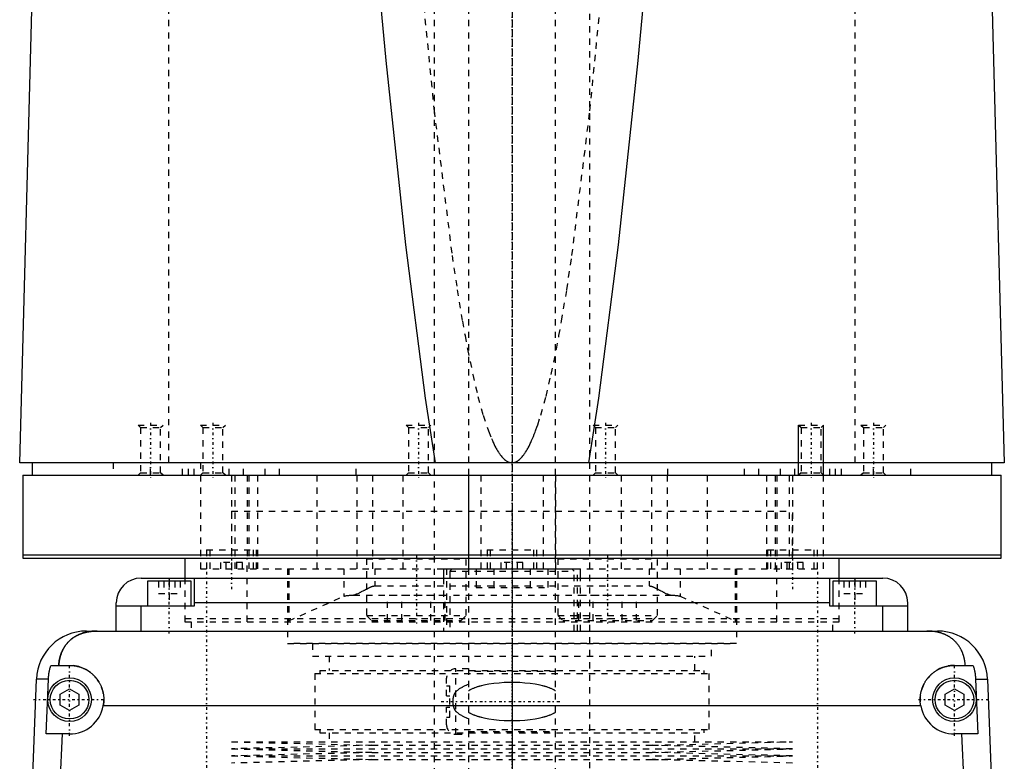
# Model space of a CAD drawing. Extents: x -120 to 120, y -1 to 896.
# Tile 4 of 8: x -79 to 79, y 440 to 559. Entities that reach past the tile are written whole.
import ezdxf

# ---------------------------------------------------------------- set-up
doc = ezdxf.new("R2010")
doc.units = 0
doc.linetypes.add('CENTER', pattern=[1.5, 0.45, -0.5, 0.05, -0.5])
doc.linetypes.add('DASHED', pattern=[2, 1, -1])
for name, color, linetype in [('AM_0', 7, 'CONTINUOUS'), ('AM_10', 7, 'CONTINUOUS'), ('AM_3', 7, 'DASHED'), ('AM_7', 7, 'CENTER')]:
    doc.layers.add(name, color=color, linetype=linetype)

msp = doc.modelspace()

# ---------------------------------------------------------------- linework, layer by layer
at = {"layer": 'AM_0', "color": 7, "linetype": 'CONTINUOUS'}
for p, q in [((-79, 487.5), (-76.83, 568.63)), ((76.83, 568.63), (79, 487.5)), ((79, 487.5), (-79, 487.5)), ((-77, 487.5), (-77, 485.5)), ((77, 485.5), (77, 487.5)), ((-78.5, 485.5), (78.5, 485.5)), ((-78.5, 485.5), (-78.5, 472.2)), ((78.5, 472.2), (78.5, 485.5)), ((-78.5, 472.7), (78.5, 472.7)), ((-78.5, 472.2), (78.5, 472.2)), ((-52.5, 472.2), (-52.5, 469)), ((52.5, 469), (52.5, 472.2)), ((-11, 470.5), (-11, 469)), ((-11, 470.5), (11, 470.5)), ((11, 469), (11, 470.5)), ((-59.5, 469), (59.5, 469)), ((-58.5, 468.5), (-58.5, 464.5)), ((-51.5, 468.5), (-58.5, 468.5)), ((-55, 469), (-55, 468.5)), ((-51.5, 464.5), (-51.5, 468.5)), ((-51, 469), (-51, 464.5)), ((51, 464.5), (51, 469)), ((51.5, 468.5), (51.5, 464.5)), ((58.5, 468.5), (51.5, 468.5)), ((55, 469), (55, 468.5)), ((58.5, 464.5), (58.5, 468.5)), ((-63.5, 460.5), (-63.5, 465)), ((51, 465), (-51, 465)), ((63.5, 460.5), (63.5, 465)), ((-51, 464.5), (-63.5, 464.5)), ((-59.5, 460.5), (-59.5, 464.5)), ((63.5, 464.5), (51, 464.5)), ((59.5, 460.5), (59.5, 464.5)), ((-68.3, 460.5), (68.3, 460.5)), ((-73.97, 455), (-71, 455)), ((71, 455), (73.97, 455)), ((-77.28, 426.46), (-76.29, 452.8)), ((-74.4, 452.8), (-76.29, 452.8)), ((-74.75, 444), (-74.4, 452.8)), ((74.4, 452.8), (76.29, 452.8)), ((74.4, 452.8), (74.75, 444)), ((76.29, 452.8), (77.28, 426.46)), ((-72.5, 450.37), (-71, 451.23)), ((-72.5, 448.63), (-72.5, 450.37)), ((-71, 451.23), (-69.5, 450.37)), ((-69.5, 450.37), (-69.5, 448.63)), ((69.5, 450.37), (71, 451.23)), ((69.5, 448.63), (69.5, 450.37)), ((71, 451.23), (72.5, 450.37)), ((72.5, 450.37), (72.5, 448.63)), ((-71, 447.77), (-72.5, 448.63)), ((-69.5, 448.63), (-71, 447.77)), ((65.59, 448.5), (-65.59, 448.5)), ((71, 447.77), (69.5, 448.63)), ((72.5, 448.63), (71, 447.77)), ((-71, 444), (-74.75, 444)), ((-72.2, 444), (-72.97, 426.46)), ((74.75, 444), (71, 444)), ((72.97, 426.46), (72.2, 444))]:
    msp.add_line(p, q, dxfattribs=at)
for points in [[(-12.26, 487.5, 0), (-13.86, 497.87, 0), (-17.03, 522.41, 0), (-20.18, 551.98, 0), (-21.74, 568.63, 0)], [(21.74, 568.63, 0), (20.18, 551.98, 0), (17.03, 522.41, 0), (13.86, 497.87, 0), (12.26, 487.5, 0)], [(-66.56, 460.5, 0), (-66.61, 460.5, 0), (-66.7, 460.5, 0), (-66.8, 460.5, 0), (-66.84, 460.5, 0), (-66.89, 460.49, 0), (-66.98, 460.49, 0), (-67.08, 460.49, 0), (-67.17, 460.48, 0), (-67.26, 460.47, 0), (-67.35, 460.47, 0), (-67.4, 460.46, 0), (-67.45, 460.46, 0), (-67.54, 460.45, 0), (-67.63, 460.44, 0), (-67.72, 460.42, 0), (-67.82, 460.41, 0), (-67.91, 460.4, 0), (-67.95, 460.39, 0), (-68, 460.38, 0), (-68.09, 460.37, 0), (-68.18, 460.35, 0), (-68.23, 460.34, 0), (-68.27, 460.33, 0), (-68.36, 460.31, 0), (-68.45, 460.29, 0), (-68.49, 460.28, 0), (-68.53, 460.27, 0), (-68.62, 460.24, 0), (-68.71, 460.22, 0), (-68.79, 460.2, 0), (-68.88, 460.17, 0), (-68.96, 460.14, 0), (-69, 460.13, 0), (-69.04, 460.11, 0), (-69.13, 460.08, 0), (-69.21, 460.05, 0), (-69.29, 460.02, 0), (-69.37, 459.99, 0), (-69.45, 459.96, 0), (-69.49, 459.94, 0), (-69.53, 459.92, 0), (-69.6, 459.89, 0), (-69.68, 459.85, 0), (-69.76, 459.81, 0), (-69.83, 459.77, 0), (-69.91, 459.74, 0), (-69.94, 459.72, 0), (-69.98, 459.69, 0), (-70.05, 459.65, 0), (-70.12, 459.61, 0), (-70.19, 459.57, 0), (-70.26, 459.52, 0), (-70.33, 459.48, 0), (-70.37, 459.46, 0), (-70.4, 459.43, 0), (-70.47, 459.39, 0), (-70.53, 459.34, 0), (-70.6, 459.29, 0), (-70.66, 459.24, 0), (-70.72, 459.19, 0), (-70.75, 459.17, 0), (-70.78, 459.14, 0), (-70.84, 459.09, 0), (-70.9, 459.04, 0), (-70.93, 459.01, 0), (-70.96, 458.98, 0), (-71.02, 458.93, 0), (-71.08, 458.87, 0), (-71.1, 458.85, 0), (-71.13, 458.82, 0), (-71.19, 458.76, 0), (-71.24, 458.71, 0), (-71.29, 458.65, 0), (-71.34, 458.59, 0), (-71.4, 458.53, 0), (-71.42, 458.5, 0), (-71.45, 458.47, 0), (-71.5, 458.41, 0), (-71.54, 458.35, 0), (-71.59, 458.28, 0), (-71.64, 458.22, 0), (-71.68, 458.16, 0), (-71.71, 458.12, 0), (-71.73, 458.09, 0), (-71.77, 458.02, 0), (-71.82, 457.96, 0), (-71.86, 457.89, 0), (-71.9, 457.82, 0), (-71.94, 457.75, 0), (-71.96, 457.72, 0), (-71.98, 457.68, 0), (-72.02, 457.61, 0), (-72.06, 457.54, 0), (-72.1, 457.46, 0), (-72.13, 457.39, 0), (-72.17, 457.32, 0), (-72.18, 457.28, 0), (-72.2, 457.24, 0), (-72.24, 457.16, 0), (-72.27, 457.09, 0), (-72.3, 457.01, 0), (-72.33, 456.93, 0), (-72.36, 456.85, 0), (-72.37, 456.81, 0), (-72.39, 456.77, 0), (-72.42, 456.69, 0), (-72.44, 456.61, 0), (-72.46, 456.57, 0), (-72.47, 456.52, 0), (-72.49, 456.44, 0), (-72.52, 456.36, 0), (-72.53, 456.32, 0), (-72.54, 456.27, 0), (-72.56, 456.19, 0), (-72.58, 456.1, 0), (-72.6, 456.02, 0), (-72.62, 455.93, 0), (-72.63, 455.84, 0), (-72.64, 455.8, 0), (-72.65, 455.76, 0), (-72.66, 455.67, 0), (-72.68, 455.58, 0), (-72.72, 455.27, 0), (-72.74, 455, 0)], [(72.74, 455, 0), (72.74, 455.05, 0), (72.73, 455.14, 0), (72.72, 455.23, 0), (72.72, 455.27, 0), (72.71, 455.32, 0), (72.7, 455.41, 0), (72.69, 455.5, 0), (72.68, 455.59, 0), (72.66, 455.68, 0), (72.65, 455.76, 0), (72.64, 455.81, 0), (72.63, 455.85, 0), (72.61, 455.94, 0), (72.6, 456.03, 0), (72.58, 456.11, 0), (72.56, 456.2, 0), (72.54, 456.28, 0), (72.52, 456.33, 0), (72.51, 456.37, 0), (72.49, 456.45, 0), (72.46, 456.53, 0), (72.45, 456.58, 0), (72.44, 456.62, 0), (72.41, 456.7, 0), (72.39, 456.78, 0), (72.37, 456.82, 0), (72.36, 456.86, 0), (72.33, 456.94, 0), (72.3, 457.01, 0), (72.27, 457.09, 0), (72.23, 457.17, 0), (72.2, 457.24, 0), (72.18, 457.28, 0), (72.17, 457.32, 0), (72.13, 457.39, 0), (72.1, 457.46, 0), (72.06, 457.54, 0), (72.02, 457.61, 0), (71.98, 457.68, 0), (71.96, 457.71, 0), (71.94, 457.75, 0), (71.9, 457.82, 0), (71.86, 457.89, 0), (71.82, 457.95, 0), (71.78, 458.02, 0), (71.73, 458.08, 0), (71.71, 458.12, 0), (71.69, 458.15, 0), (71.64, 458.21, 0), (71.6, 458.28, 0), (71.55, 458.34, 0), (71.5, 458.4, 0), (71.45, 458.46, 0), (71.43, 458.49, 0), (71.4, 458.52, 0), (71.35, 458.58, 0), (71.3, 458.64, 0), (71.25, 458.7, 0), (71.19, 458.75, 0), (71.14, 458.81, 0), (71.11, 458.84, 0), (71.08, 458.87, 0), (71.03, 458.92, 0), (70.97, 458.98, 0), (70.94, 459, 0), (70.91, 459.03, 0), (70.85, 459.08, 0), (70.79, 459.13, 0), (70.76, 459.16, 0), (70.73, 459.18, 0), (70.67, 459.23, 0), (70.6, 459.28, 0), (70.54, 459.33, 0), (70.47, 459.38, 0), (70.41, 459.43, 0), (70.37, 459.45, 0), (70.34, 459.47, 0), (70.27, 459.52, 0), (70.2, 459.56, 0), (70.13, 459.61, 0), (70.06, 459.65, 0), (69.99, 459.69, 0), (69.95, 459.71, 0), (69.91, 459.73, 0), (69.84, 459.77, 0), (69.76, 459.81, 0), (69.69, 459.85, 0), (69.61, 459.88, 0), (69.53, 459.92, 0), (69.5, 459.94, 0), (69.46, 459.95, 0), (69.38, 459.99, 0), (69.3, 460.02, 0), (69.22, 460.05, 0), (69.13, 460.08, 0), (69.05, 460.11, 0), (69.01, 460.13, 0), (68.97, 460.14, 0), (68.89, 460.17, 0), (68.8, 460.19, 0), (68.72, 460.22, 0), (68.63, 460.24, 0), (68.54, 460.27, 0), (68.5, 460.28, 0), (68.46, 460.29, 0), (68.37, 460.31, 0), (68.28, 460.33, 0), (68.23, 460.34, 0), (68.19, 460.35, 0), (68.1, 460.36, 0), (68.01, 460.38, 0), (67.96, 460.39, 0), (67.91, 460.4, 0), (67.82, 460.41, 0), (67.73, 460.42, 0), (67.64, 460.44, 0), (67.55, 460.45, 0), (67.45, 460.46, 0), (67.41, 460.46, 0), (67.36, 460.47, 0), (67.27, 460.47, 0), (67.17, 460.48, 0), (67.08, 460.49, 0), (66.99, 460.49, 0), (66.89, 460.49, 0), (66.85, 460.5, 0), (66.8, 460.5, 0), (66.7, 460.5, 0), (66.61, 460.5, 0), (66.56, 460.5, 0)], [(-74.4, 452.8, 0), (-74.39, 452.86, 0), (-74.39, 452.98, 0), (-74.38, 453.1, 0), (-74.37, 453.16, 0), (-74.37, 453.23, 0), (-74.35, 453.35, 0), (-74.34, 453.47, 0), (-74.32, 453.6, 0), (-74.3, 453.72, 0), (-74.28, 453.85, 0), (-74.27, 453.91, 0), (-74.26, 453.97, 0), (-74.23, 454.1, 0), (-74.2, 454.22, 0), (-74.17, 454.34, 0), (-74.14, 454.47, 0), (-74.1, 454.59, 0), (-74.09, 454.65, 0), (-74.07, 454.71, 0), (-74.03, 454.83, 0), (-73.99, 454.94, 0), (-73.97, 455, 0)], [(-71, 455, 0), (-70.96, 455, 0), (-70.87, 455, 0), (-70.78, 455, 0), (-70.73, 454.99, 0), (-70.69, 454.99, 0), (-70.6, 454.99, 0), (-70.51, 454.98, 0), (-70.42, 454.97, 0), (-70.33, 454.96, 0), (-70.24, 454.95, 0), (-70.19, 454.94, 0), (-70.15, 454.93, 0), (-70.06, 454.92, 0), (-69.97, 454.9, 0), (-69.88, 454.88, 0), (-69.79, 454.86, 0), (-69.7, 454.84, 0), (-69.65, 454.83, 0), (-69.61, 454.82, 0), (-69.52, 454.8, 0), (-69.43, 454.77, 0), (-69.38, 454.76, 0), (-69.34, 454.74, 0), (-69.25, 454.72, 0), (-69.17, 454.69, 0), (-69.12, 454.67, 0), (-69.08, 454.65, 0), (-68.99, 454.62, 0), (-68.91, 454.59, 0), (-68.82, 454.55, 0), (-68.74, 454.51, 0), (-68.66, 454.48, 0), (-68.61, 454.46, 0), (-68.57, 454.44, 0), (-68.49, 454.39, 0), (-68.41, 454.35, 0), (-68.33, 454.31, 0), (-68.25, 454.26, 0), (-68.17, 454.22, 0), (-68.14, 454.2, 0), (-68.1, 454.17, 0), (-68.02, 454.12, 0), (-67.95, 454.07, 0), (-67.87, 454.02, 0), (-67.8, 453.97, 0), (-67.73, 453.92, 0), (-67.69, 453.89, 0), (-67.66, 453.87, 0), (-67.59, 453.81, 0), (-67.52, 453.76, 0), (-67.45, 453.7, 0), (-67.39, 453.65, 0), (-67.32, 453.59, 0), (-67.29, 453.56, 0), (-67.26, 453.53, 0), (-67.2, 453.47, 0), (-67.14, 453.41, 0), (-67.08, 453.35, 0), (-67.02, 453.29, 0), (-66.96, 453.23, 0), (-66.93, 453.2, 0), (-66.9, 453.17, 0), (-66.84, 453.1, 0), (-66.79, 453.04, 0), (-66.76, 453, 0), (-66.73, 452.97, 0), (-66.68, 452.9, 0), (-66.62, 452.83, 0), (-66.6, 452.8, 0), (-66.57, 452.76, 0), (-66.52, 452.69, 0), (-66.47, 452.62, 0), (-66.42, 452.55, 0), (-66.37, 452.47, 0), (-66.32, 452.4, 0), (-66.3, 452.36, 0), (-66.28, 452.32, 0), (-66.23, 452.24, 0), (-66.19, 452.17, 0), (-66.15, 452.09, 0), (-66.11, 452.01, 0), (-66.06, 451.93, 0), (-66.05, 451.89, 0), (-66.03, 451.85, 0), (-65.99, 451.77, 0), (-65.95, 451.68, 0), (-65.92, 451.6, 0), (-65.88, 451.52, 0), (-65.85, 451.43, 0), (-65.84, 451.39, 0), (-65.82, 451.35, 0), (-65.79, 451.26, 0), (-65.76, 451.18, 0), (-65.74, 451.09, 0), (-65.71, 451.01, 0), (-65.69, 450.92, 0), (-65.68, 450.88, 0), (-65.66, 450.83, 0), (-65.64, 450.75, 0), (-65.62, 450.66, 0), (-65.61, 450.57, 0), (-65.59, 450.48, 0), (-65.57, 450.4, 0), (-65.57, 450.35, 0), (-65.56, 450.31, 0), (-65.55, 450.22, 0), (-65.54, 450.13, 0), (-65.53, 450.09, 0), (-65.53, 450.04, 0), (-65.52, 449.96, 0), (-65.51, 449.87, 0), (-65.51, 449.82, 0), (-65.51, 449.78, 0), (-65.5, 449.69, 0), (-65.5, 449.61, 0), (-65.5, 449.52, 0), (-65.5, 449.43, 0), (-65.5, 449.35, 0), (-65.5, 449.3, 0), (-65.51, 449.26, 0), (-65.51, 449.17, 0), (-65.52, 449.08, 0), (-65.52, 448.99, 0), (-65.53, 448.9, 0), (-65.54, 448.81, 0), (-65.55, 448.77, 0), (-65.55, 448.72, 0), (-65.57, 448.63, 0), (-65.58, 448.54, 0), (-65.59, 448.5, 0)], [(65.59, 448.5, 0), (65.58, 448.54, 0), (65.57, 448.63, 0), (65.55, 448.72, 0), (65.55, 448.77, 0), (65.54, 448.81, 0), (65.53, 448.9, 0), (65.52, 448.99, 0), (65.52, 449.08, 0), (65.51, 449.17, 0), (65.51, 449.26, 0), (65.5, 449.3, 0), (65.5, 449.35, 0), (65.5, 449.43, 0), (65.5, 449.52, 0), (65.5, 449.61, 0), (65.5, 449.69, 0), (65.51, 449.78, 0), (65.51, 449.82, 0), (65.51, 449.87, 0), (65.52, 449.96, 0), (65.53, 450.04, 0), (65.53, 450.09, 0), (65.54, 450.13, 0), (65.55, 450.22, 0), (65.56, 450.31, 0), (65.57, 450.35, 0), (65.57, 450.4, 0), (65.59, 450.48, 0), (65.61, 450.57, 0), (65.62, 450.66, 0), (65.64, 450.75, 0), (65.66, 450.83, 0), (65.68, 450.88, 0), (65.69, 450.92, 0), (65.71, 451.01, 0), (65.74, 451.09, 0), (65.76, 451.18, 0), (65.79, 451.26, 0), (65.82, 451.35, 0), (65.84, 451.39, 0), (65.85, 451.43, 0), (65.88, 451.52, 0), (65.92, 451.6, 0), (65.95, 451.68, 0), (65.99, 451.77, 0), (66.03, 451.85, 0), (66.05, 451.89, 0), (66.06, 451.93, 0), (66.11, 452.01, 0), (66.15, 452.09, 0), (66.19, 452.17, 0), (66.23, 452.24, 0), (66.28, 452.32, 0), (66.3, 452.36, 0), (66.32, 452.4, 0), (66.37, 452.47, 0), (66.42, 452.55, 0), (66.47, 452.62, 0), (66.52, 452.69, 0), (66.57, 452.76, 0), (66.6, 452.8, 0), (66.62, 452.83, 0), (66.68, 452.9, 0), (66.73, 452.97, 0), (66.76, 453, 0), (66.79, 453.04, 0), (66.84, 453.1, 0), (66.9, 453.17, 0), (66.93, 453.2, 0), (66.96, 453.23, 0), (67.02, 453.29, 0), (67.08, 453.35, 0), (67.14, 453.41, 0), (67.2, 453.47, 0), (67.26, 453.53, 0), (67.29, 453.56, 0), (67.32, 453.59, 0), (67.39, 453.65, 0), (67.45, 453.7, 0), (67.52, 453.76, 0), (67.59, 453.81, 0), (67.66, 453.87, 0), (67.69, 453.89, 0), (67.73, 453.92, 0), (67.8, 453.97, 0), (67.87, 454.02, 0), (67.95, 454.07, 0), (68.02, 454.12, 0), (68.1, 454.17, 0), (68.14, 454.2, 0), (68.17, 454.22, 0), (68.25, 454.26, 0), (68.33, 454.31, 0), (68.41, 454.35, 0), (68.49, 454.39, 0), (68.57, 454.44, 0), (68.61, 454.46, 0), (68.66, 454.48, 0), (68.74, 454.51, 0), (68.82, 454.55, 0), (68.91, 454.59, 0), (68.99, 454.62, 0), (69.08, 454.65, 0), (69.12, 454.67, 0), (69.17, 454.69, 0), (69.25, 454.72, 0), (69.34, 454.74, 0), (69.38, 454.76, 0), (69.43, 454.77, 0), (69.52, 454.8, 0), (69.61, 454.82, 0), (69.65, 454.83, 0), (69.7, 454.84, 0), (69.79, 454.86, 0), (69.88, 454.88, 0), (69.97, 454.9, 0), (70.06, 454.92, 0), (70.15, 454.93, 0), (70.19, 454.94, 0), (70.24, 454.95, 0), (70.33, 454.96, 0), (70.42, 454.97, 0), (70.51, 454.98, 0), (70.6, 454.99, 0), (70.69, 454.99, 0), (70.73, 454.99, 0), (70.78, 455, 0), (70.87, 455, 0), (70.96, 455, 0), (71, 455, 0)], [(73.97, 455, 0), (73.99, 454.94, 0), (74.03, 454.83, 0), (74.07, 454.71, 0), (74.09, 454.65, 0), (74.1, 454.59, 0), (74.14, 454.47, 0), (74.17, 454.34, 0), (74.2, 454.22, 0), (74.23, 454.1, 0), (74.26, 453.97, 0), (74.27, 453.91, 0), (74.28, 453.85, 0), (74.3, 453.72, 0), (74.32, 453.6, 0), (74.34, 453.47, 0), (74.35, 453.35, 0), (74.37, 453.23, 0), (74.37, 453.16, 0), (74.38, 453.1, 0), (74.39, 452.98, 0), (74.39, 452.86, 0), (74.4, 452.8, 0)]]:
    msp.add_polyline3d(points, dxfattribs=at)
for centre, radius in [((-71, 449.5), 3.5), ((-71, 449.5), 3.1), ((71, 449.5), 3.5), ((71, 449.5), 3.1)]:
    msp.add_circle(centre, radius, dxfattribs=at)
for centre, radius, start, end in [((-59.5, 465), 4, 90, 180), ((59.5, 465), 4, 0, 90), ((-68.3, 452.5), 8, 90, 177.861), ((68.3, 452.5), 8, 2.139, 90), ((-71, 449.5), 5.5, 270, 349.5243), ((71, 449.5), 5.5, 190.4757, 270)]:
    msp.add_arc(centre, radius, start, end, dxfattribs=at)
at = {"layer": 'AM_10', "color": 7, "linetype": 'CONTINUOUS'}
for p, q in [((46, 485.5), (46, 493.5)), ((50, 485.5), (50, 493.5))]:
    msp.add_line(p, q, dxfattribs=at)
at = {"layer": 'AM_3', "color": 6, "linetype": 'DASHED'}
for p, q in [((-7, 870.5), (-7, 355.5)), ((7, 355.5), (7, 870.5)), ((-12.5, 858.5), (-12.5, 396.5)), ((12.5, 396.5), (12.5, 858.5)), ((-55.06, 487.5), (-55.06, 569.6)), ((55.06, 487.5), (55.06, 569.6)), ((-60, 493.5), (-59.62, 493.12)), ((-60, 493.5), (-56, 493.5)), ((-59.62, 493.12), (-59.62, 485.88)), ((-59.62, 493.12), (-56.38, 493.12)), ((-56.38, 493.12), (-56, 493.5)), ((-56.38, 485.88), (-56.38, 493.12)), ((-50, 493.5), (-49.62, 493.12)), ((-50, 493.5), (-46, 493.5)), ((-49.62, 493.12), (-49.62, 485.88)), ((-49.62, 493.12), (-46.38, 493.12)), ((-46.38, 493.12), (-46, 493.5)), ((-46.38, 485.88), (-46.38, 493.12)), ((-17, 493.5), (-16.62, 493.12)), ((-17, 493.5), (-13, 493.5)), ((-16.62, 493.12), (-16.62, 485.88)), ((-16.62, 493.12), (-13.38, 493.12)), ((-13.38, 493.12), (-13, 493.5)), ((-13.38, 485.88), (-13.38, 493.12)), ((13, 493.5), (13.38, 493.12)), ((13, 493.5), (17, 493.5)), ((13.38, 493.12), (13.38, 485.88)), ((13.38, 493.12), (16.62, 493.12)), ((16.62, 493.12), (17, 493.5)), ((16.62, 485.88), (16.62, 493.12)), ((46, 493.5), (46.38, 493.12)), ((46, 493.5), (50, 493.5)), ((46.38, 493.12), (46.38, 485.88)), ((46.38, 493.12), (49.62, 493.12)), ((49.62, 493.12), (50, 493.5)), ((49.62, 485.88), (49.62, 493.12)), ((56, 493.5), (56.38, 493.12)), ((56, 493.5), (60, 493.5)), ((56.38, 493.12), (56.38, 485.88)), ((56.38, 493.12), (59.62, 493.12)), ((59.62, 493.12), (60, 493.5)), ((59.62, 485.88), (59.62, 493.12)), ((-64, 487.5), (-64, 485.5)), ((-58, 485.5), (-58, 487.5)), ((-52.9, 485.5), (-52.9, 487.5)), ((-51.9, 485.5), (-51.9, 487.5)), ((-51, 485.5), (-51, 487.5)), ((-50, 487.5), (-50, 470.5)), ((-45.38, 485.5), (-45.38, 487.5)), ((-43.08, 485.5), (-43.08, 487.5)), ((-39.62, 485.5), (-39.62, 487.5)), ((-37.31, 485.5), (-37.31, 487.5)), ((-25, 485.5), (-25, 487.5)), ((25, 485.5), (25, 487.5)), ((37.31, 485.5), (37.31, 487.5)), ((39.62, 485.5), (39.62, 487.5)), ((43.08, 485.5), (43.08, 487.5)), ((45.38, 485.5), (45.38, 487.5)), ((50, 470.5), (50, 487.5)), ((51, 485.5), (51, 487.5)), ((51.9, 485.5), (51.9, 487.5)), ((52.9, 485.5), (52.9, 487.5)), ((58, 485.5), (58, 487.5)), ((64, 485.5), (64, 487.5)), ((-59.62, 485.88), (-60, 485.5)), ((-59.62, 485.88), (-56.38, 485.88)), ((-56, 485.5), (-56.38, 485.88)), ((-49.62, 485.88), (-50, 485.5)), ((-49.62, 485.88), (-46.38, 485.88)), ((-46, 485.5), (-46.38, 485.88)), ((-45, 485.5), (-45, 470.5)), ((-44.5, 485.5), (-44.5, 470.5)), ((-42.5, 485.5), (-42.5, 472.2)), ((-42.23, 485.5), (-42.23, 470.5)), ((-40.83, 485.5), (-40.83, 470.5)), ((-31.31, 485.5), (-31.31, 470.5)), ((-24.92, 485.5), (-24.92, 470.5)), ((-22.36, 485.5), (-22.36, 470.5)), ((-17.5, 485.5), (-17.5, 470.5)), ((-16.62, 485.88), (-17, 485.5)), ((-16.62, 485.88), (-13.38, 485.88)), ((-13, 485.5), (-13.38, 485.88)), ((-7, 485.5), (-7, 470.5)), ((-5, 485.5), (-5, 470.5)), ((5, 485.5), (5, 470.5)), ((7, 485.5), (7, 470.5)), ((13.38, 485.88), (13, 485.5)), ((13.38, 485.88), (16.62, 485.88)), ((17, 485.5), (16.62, 485.88)), ((17.5, 485.5), (17.5, 470.5)), ((22.36, 485.5), (22.36, 470.5)), ((24.92, 485.5), (24.92, 470.5)), ((31.31, 485.5), (31.31, 470.5)), ((40.83, 485.5), (40.83, 470.5)), ((42.23, 485.5), (42.23, 470.5)), ((42.5, 485.5), (42.5, 472.2)), ((44.5, 485.5), (44.5, 470.5)), ((45, 485.5), (45, 470.5)), ((46.38, 485.88), (46, 485.5)), ((46.38, 485.88), (49.62, 485.88)), ((50, 485.5), (49.62, 485.88)), ((56.38, 485.88), (56, 485.5)), ((56.38, 485.88), (59.62, 485.88)), ((60, 485.5), (59.62, 485.88)), ((-45, 479.7), (45, 479.7)), ((-45, 479.7), (-45, 472.2)), ((-45, 479.7), (0, 479.7)), ((45, 472.2), (45, 479.7)), ((-49, 473.5), (-49, 470.5)), ((-49, 473.5), (-41, 473.5)), ((-48.5, 473.5), (-48.5, 470.5)), ((-41.5, 470.5), (-41.5, 473.5)), ((-41, 470.5), (-41, 473.5)), ((-4, 473.5), (-4, 470.5)), ((-4, 473.5), (4, 473.5)), ((-3.5, 473.5), (-3.5, 470.5)), ((3.5, 470.5), (3.5, 473.5)), ((4, 470.5), (4, 473.5)), ((41, 473.5), (41, 470.5)), ((41, 473.5), (49, 473.5)), ((41.5, 473.5), (41.5, 470.5)), ((48.5, 470.5), (48.5, 473.5)), ((49, 470.5), (49, 473.5)), ((-43.27, 471.5), (-46.73, 471.5)), ((-46.73, 470.5), (-46.73, 471.5)), ((-45.87, 470.5), (-45.87, 471.5)), ((-44.13, 470.5), (-44.13, 471.5)), ((-43.27, 470.5), (-43.27, 471.5)), ((-42.5, 462), (-42.5, 472.2)), ((-23.25, 472.2), (-23.35, 472.1)), ((-23.35, 472.1), (-23.35, 463)), ((-23.35, 472.1), (-7.35, 472.1)), ((-7.35, 472.1), (-7.45, 472.2)), ((-7.35, 463), (-7.35, 472.1)), ((1.73, 471.5), (-1.73, 471.5)), ((-1.73, 470.5), (-1.73, 471.5)), ((-0.87, 470.5), (-0.87, 471.5)), ((0.87, 470.5), (0.87, 471.5)), ((1.73, 470.5), (1.73, 471.5)), ((7.45, 472.2), (7.35, 472.1)), ((7.35, 472.1), (7.35, 463)), ((7.35, 472.1), (23.35, 472.1)), ((23.35, 472.1), (23.25, 472.2)), ((23.35, 463), (23.35, 472.1)), ((42.5, 462), (42.5, 472.2)), ((46.73, 471.5), (43.27, 471.5)), ((43.27, 470.5), (43.27, 471.5)), ((44.13, 470.5), (44.13, 471.5)), ((45.87, 470.5), (45.87, 471.5)), ((46.73, 470.5), (46.73, 471.5)), ((-50, 470.5), (50, 470.5)), ((-36, 470.5), (-36, 458.5)), ((-35.82, 470.5), (-35.82, 462.14)), ((-26.96, 470.5), (-26.96, 466.1)), ((-22, 470.5), (-22, 467.74)), ((-10.5, 470.5), (-10.5, 460.5)), ((-9.6, 470.5), (-10, 470.1)), ((-10, 470.1), (-10, 460.5)), ((-10, 470.1), (10, 470.1)), ((-5.77, 470.5), (-5.77, 467.5)), ((-2.89, 470.5), (-2.89, 467.5)), ((2.89, 470.5), (2.89, 467.5)), ((5.77, 470.5), (5.77, 467.5)), ((10, 470.1), (9.6, 470.5)), ((10, 460.5), (10, 470.1)), ((10.5, 460.5), (10.5, 470.5)), ((22, 470.5), (22, 467.74)), ((26.96, 470.5), (26.96, 466.1)), ((35.82, 470.5), (35.82, 462.14)), ((36, 470.5), (36, 458.5)), ((-56.73, 468.5), (-56.73, 466.5)), ((-55.87, 468.5), (-55.87, 466.5)), ((-55, 468.5), (-55, 464.5)), ((-54.13, 468.5), (-54.13, 466.5)), ((-53.27, 468.5), (-53.27, 466.5)), ((-52.5, 469), (-52.5, 462)), ((-22, 467.74), (22, 467.74)), ((-11, 469), (-11, 460.5)), ((11, 460.5), (11, 469)), ((52.5, 462), (52.5, 469)), ((53.27, 468.5), (53.27, 466.5)), ((54.13, 468.5), (54.13, 466.5)), ((55, 468.5), (55, 464.5)), ((55.87, 468.5), (55.87, 466.5)), ((56.73, 468.5), (56.73, 466.5)), ((-56.73, 466.5), (-53.27, 466.5)), ((-25.41, 466.27), (25.41, 466.27)), ((-19.97, 462.2), (-19.97, 466.2)), ((-10.73, 466.2), (-19.97, 466.2)), ((-17.66, 462.2), (-17.66, 466.2)), ((-13.04, 462.2), (-13.04, 466.2)), ((-10.73, 462.2), (-10.73, 466.2)), ((-5.77, 467.5), (5.77, 467.5)), ((10.73, 462.2), (10.73, 466.2)), ((19.97, 466.2), (10.73, 466.2)), ((13.04, 462.2), (13.04, 466.2)), ((17.66, 462.2), (17.66, 466.2)), ((19.97, 462.2), (19.97, 466.2)), ((53.27, 466.5), (56.73, 466.5)), ((-35.82, 462.14), (-26.96, 466.1)), ((26.96, 466.1), (35.82, 462.14)), ((-23.35, 463), (-22.55, 462.2)), ((-23.35, 463), (-7.35, 463)), ((-8.15, 462.2), (-7.35, 463)), ((7.35, 463), (8.15, 462.2)), ((7.35, 463), (23.35, 463)), ((22.55, 462.2), (23.35, 463)), ((-52.5, 462.5), (52.5, 462.5)), ((-52.5, 462), (52.5, 462)), ((-51.5, 462), (-51.5, 460.5)), ((-22.55, 462.2), (-8.15, 462.2)), ((8.15, 462.2), (22.55, 462.2)), ((51.5, 460.5), (51.5, 462)), ((-36, 458.52), (36, 458.52)), ((36, 458.5), (-36, 458.5)), ((-32, 458.5), (-32, 456.5)), ((32, 456.5), (32, 458.5)), ((-32, 456.5), (32, 456.5)), ((-29.35, 456.5), (-29.35, 454.2)), ((29.35, 454.2), (29.35, 456.5)), ((-31.65, 453.7), (-31.65, 444.7)), ((-31.65, 453.7), (31.65, 453.7)), ((-30.85, 454.2), (-30.85, 453.7)), ((-30.85, 454.2), (30.85, 454.2)), ((-7, 454.45), (-9, 454.45)), ((-9, 443.95), (-9, 454.45)), ((7, 454), (-7, 454)), ((30.85, 453.7), (30.85, 454.2)), ((31.65, 444.7), (31.65, 453.7)), ((-10.5, 450.1), (-10.5, 452.95)), ((-10.5, 451.7), (-10, 451.7)), ((-10, 446.7), (-10, 451.7)), ((-10.5, 450.1), (-10, 450.1)), ((-10.5, 445.45), (-10.5, 448.3)), ((-10.5, 448.3), (-10, 448.3)), ((-10.5, 446.7), (-10, 446.7)), ((-31.65, 444.7), (31.65, 444.7)), ((-30.85, 444.7), (-30.85, 444.2)), ((-30.85, 444.2), (30.85, 444.2)), ((-29.35, 444.2), (-29.35, 442.75)), ((-7, 444.4), (7, 444.4)), ((29.35, 442.75), (29.35, 444.2)), ((30.85, 444.2), (30.85, 444.7)), ((-45, 442.75), (-22.5, 442.18)), ((-45, 442.75), (45, 442.75)), ((-9, 443.95), (-7, 443.95)), ((22.5, 442.18), (45, 442.75)), ((-22.5, 442.18), (-45, 441.61)), ((-45, 441.61), (-22.5, 441.04)), ((-45, 441.61), (45, 441.61)), ((-22.5, 441.04), (-45, 440.47)), ((-22.5, 442.18), (22.5, 442.18)), ((-22.5, 441.04), (22.5, 441.04)), ((45, 441.61), (22.5, 442.18)), ((22.5, 441.04), (45, 441.61)), ((45, 440.47), (22.5, 441.04)), ((-45, 440.47), (-22.5, 439.9)), ((-45, 440.47), (45, 440.47)), ((-22.5, 439.9), (-45, 439.33)), ((-22.5, 439.9), (22.5, 439.9)), ((22.5, 439.9), (45, 440.47)), ((45, 439.33), (22.5, 439.9))]:
    msp.add_line(p, q, dxfattribs=at)
for points in [[(-14.95, 568.63, 0), (-12.5, 543.94, 0), (-9.62, 520.74, 0), (-8.79, 515.22, 0), (-7.96, 510.2, 0), (-7.54, 507.88, 0), (-7.13, 505.68, 0), (-6.29, 501.66, 0), (-5.46, 498.14, 0), (-4.62, 495.12, 0), (-3.78, 492.6, 0), (-3.29, 491.36, 0), (-3.15, 491.04, 0), (-3.01, 490.73, 0), (-2.94, 490.59, 0), (-2.87, 490.44, 0), (-2.73, 490.16, 0), (-2.59, 489.89, 0), (-2.52, 489.77, 0), (-2.45, 489.64, 0), (-2.31, 489.41, 0), (-2.17, 489.18, 0), (-2.1, 489.07, 0), (-2.03, 488.97, 0), (-1.89, 488.78, 0), (-1.75, 488.59, 0), (-1.61, 488.43, 0), (-1.47, 488.27, 0), (-1.33, 488.13, 0), (-1.26, 488.07, 0), (-1.19, 488.01, 0), (-1.05, 487.89, 0), (-0.91, 487.8, 0), (-0.83, 487.74, 0), (-0.81, 487.73, 0), (-0.78, 487.72, 0), (-0.77, 487.71, 0), (-0.76, 487.71, 0), (-0.74, 487.69, 0), (-0.71, 487.68, 0), (-0.69, 487.67, 0), (-0.67, 487.66, 0), (-0.64, 487.65, 0), (-0.63, 487.64, 0), (-0.62, 487.64, 0), (-0.6, 487.63, 0), (-0.57, 487.62, 0), (-0.55, 487.61, 0), (-0.53, 487.6, 0), (-0.5, 487.59, 0), (-0.49, 487.59, 0), (-0.48, 487.58, 0), (-0.46, 487.57, 0), (-0.43, 487.57, 0), (-0.42, 487.56, 0), (-0.41, 487.56, 0), (-0.39, 487.55, 0), (-0.36, 487.55, 0), (-0.35, 487.54, 0), (-0.34, 487.54, 0), (-0.32, 487.54, 0), (-0.29, 487.53, 0), (-0.27, 487.53, 0), (-0.25, 487.52, 0), (-0.22, 487.52, 0), (-0.21, 487.52, 0), (-0.2, 487.51, 0), (-0.18, 487.51, 0), (-0.15, 487.51, 0), (-0.13, 487.51, 0), (-0.11, 487.5, 0), (-0.08, 487.5, 0), (-0.07, 487.5, 0), (-0.06, 487.5, 0), (-0.04, 487.5, 0), (-0.01, 487.5, 0), (0, 487.5, 0)], [(0, 487.5, 0), (0.01, 487.5, 0), (0.04, 487.5, 0), (0.06, 487.5, 0), (0.07, 487.5, 0), (0.08, 487.5, 0), (0.11, 487.5, 0), (0.13, 487.51, 0), (0.15, 487.51, 0), (0.18, 487.51, 0), (0.2, 487.51, 0), (0.21, 487.52, 0), (0.22, 487.52, 0), (0.25, 487.52, 0), (0.27, 487.53, 0), (0.29, 487.53, 0), (0.32, 487.54, 0), (0.34, 487.54, 0), (0.35, 487.54, 0), (0.36, 487.55, 0), (0.39, 487.55, 0), (0.41, 487.56, 0), (0.42, 487.56, 0), (0.43, 487.57, 0), (0.46, 487.57, 0), (0.48, 487.58, 0), (0.49, 487.59, 0), (0.5, 487.59, 0), (0.53, 487.6, 0), (0.55, 487.61, 0), (0.57, 487.62, 0), (0.6, 487.63, 0), (0.62, 487.64, 0), (0.63, 487.64, 0), (0.64, 487.65, 0), (0.67, 487.66, 0), (0.69, 487.67, 0), (0.71, 487.68, 0), (0.74, 487.69, 0), (0.76, 487.71, 0), (0.77, 487.71, 0), (0.78, 487.72, 0), (0.81, 487.73, 0), (0.83, 487.74, 0), (0.85, 487.76, 0), (0.88, 487.77, 0), (0.9, 487.79, 0), (0.91, 487.8, 0), (0.92, 487.8, 0), (0.95, 487.82, 0), (0.97, 487.83, 0), (1.05, 487.89, 0), (1.19, 488.01, 0), (1.26, 488.07, 0), (1.33, 488.13, 0), (1.47, 488.27, 0), (1.61, 488.43, 0), (1.75, 488.59, 0), (1.89, 488.78, 0), (2.03, 488.97, 0), (2.1, 489.07, 0), (2.17, 489.18, 0), (2.31, 489.41, 0), (2.45, 489.64, 0), (2.52, 489.77, 0), (2.59, 489.89, 0), (2.73, 490.16, 0), (2.87, 490.44, 0), (2.94, 490.59, 0), (3.01, 490.73, 0), (3.15, 491.04, 0), (3.29, 491.36, 0), (3.43, 491.7, 0), (3.57, 492.05, 0), (3.71, 492.41, 0), (3.78, 492.6, 0), (3.85, 492.79, 0), (3.99, 493.18, 0), (4.13, 493.59, 0), (4.62, 495.12, 0), (5.46, 498.14, 0), (6.29, 501.66, 0), (7.13, 505.68, 0), (7.54, 507.88, 0), (7.96, 510.2, 0), (8.79, 515.22, 0), (9.62, 520.74, 0), (12.5, 543.94, 0), (14.95, 568.63, 0)], [(-23.35, 467.24, 0), (-23.32, 467.26, 0), (-23.25, 467.29, 0), (-23.17, 467.33, 0), (-23.14, 467.35, 0), (-23.1, 467.37, 0), (-23.03, 467.4, 0), (-22.96, 467.44, 0), (-22.89, 467.47, 0), (-22.82, 467.51, 0), (-22.75, 467.54, 0), (-22.71, 467.55, 0), (-22.67, 467.57, 0), (-22.6, 467.6, 0), (-22.52, 467.63, 0), (-22.45, 467.66, 0), (-22.37, 467.68, 0), (-22.29, 467.7, 0), (-22.25, 467.71, 0), (-22.21, 467.72, 0), (-22.16, 467.72, 0), (-22.15, 467.73, 0), (-22.14, 467.73, 0), (-22.13, 467.73, 0), (-22.12, 467.73, 0), (-22.11, 467.73, 0), (-22.09, 467.73, 0), (-22.08, 467.73, 0), (-22.07, 467.73, 0), (-22.05, 467.73, 0), (-22.04, 467.73, 0), (-22.04, 467.74, 0), (-22.02, 467.74, 0), (-22.01, 467.74, 0), (-22, 467.74, 0)], [(22, 467.74, 0), (22.01, 467.74, 0), (22.02, 467.74, 0), (22.04, 467.74, 0), (22.04, 467.73, 0), (22.05, 467.73, 0), (22.07, 467.73, 0), (22.08, 467.73, 0), (22.09, 467.73, 0), (22.11, 467.73, 0), (22.12, 467.73, 0), (22.13, 467.73, 0), (22.14, 467.73, 0), (22.15, 467.73, 0), (22.16, 467.72, 0), (22.21, 467.72, 0), (22.25, 467.71, 0), (22.29, 467.7, 0), (22.37, 467.68, 0), (22.45, 467.66, 0), (22.52, 467.63, 0), (22.6, 467.6, 0), (22.67, 467.57, 0), (22.71, 467.55, 0), (22.75, 467.54, 0), (22.82, 467.51, 0), (22.89, 467.47, 0), (22.96, 467.44, 0), (23.03, 467.4, 0), (23.1, 467.37, 0), (23.14, 467.35, 0), (23.17, 467.33, 0), (23.25, 467.29, 0), (23.32, 467.26, 0), (23.35, 467.24, 0)], [(-26.96, 466.1, 0), (-26.94, 466.1, 0), (-26.91, 466.11, 0), (-26.87, 466.12, 0), (-26.85, 466.13, 0), (-26.82, 466.14, 0), (-26.77, 466.15, 0), (-26.71, 466.16, 0), (-26.64, 466.17, 0), (-26.57, 466.18, 0), (-26.49, 466.19, 0), (-26.44, 466.19, 0), (-26.4, 466.2, 0), (-26.3, 466.21, 0), (-26.2, 466.22, 0), (-26.1, 466.23, 0), (-25.99, 466.24, 0), (-25.87, 466.25, 0), (-25.81, 466.25, 0), (-25.74, 466.25, 0), (-25.61, 466.26, 0), (-25.48, 466.27, 0), (-25.41, 466.27, 0)], [(-25.41, 466.27, 0), (-25.36, 466.29, 0), (-25.25, 466.32, 0), (-25.15, 466.36, 0), (-25.1, 466.38, 0), (-25.04, 466.4, 0), (-24.93, 466.45, 0), (-24.82, 466.49, 0), (-24.71, 466.54, 0), (-24.6, 466.6, 0), (-24.49, 466.65, 0), (-24.43, 466.68, 0), (-24.37, 466.71, 0), (-24.25, 466.76, 0), (-24.14, 466.82, 0), (-24.02, 466.89, 0), (-23.9, 466.95, 0), (-23.78, 467.01, 0), (-23.72, 467.04, 0), (-23.66, 467.08, 0), (-23.53, 467.14, 0), (-23.41, 467.21, 0), (-23.35, 467.24, 0)], [(23.35, 467.24, 0), (23.41, 467.21, 0), (23.53, 467.14, 0), (23.66, 467.08, 0), (23.72, 467.04, 0), (23.78, 467.01, 0), (23.9, 466.95, 0), (24.02, 466.89, 0), (24.14, 466.82, 0), (24.25, 466.76, 0), (24.37, 466.71, 0), (24.43, 466.68, 0), (24.49, 466.65, 0), (24.6, 466.6, 0), (24.71, 466.54, 0), (24.82, 466.49, 0), (24.93, 466.45, 0), (25.04, 466.4, 0), (25.1, 466.38, 0), (25.15, 466.36, 0), (25.25, 466.32, 0), (25.36, 466.29, 0), (25.41, 466.27, 0)], [(25.41, 466.27, 0), (25.48, 466.27, 0), (25.61, 466.26, 0), (25.74, 466.25, 0), (25.81, 466.25, 0), (25.87, 466.25, 0), (25.99, 466.24, 0), (26.1, 466.23, 0), (26.2, 466.22, 0), (26.3, 466.21, 0), (26.4, 466.2, 0), (26.44, 466.19, 0), (26.49, 466.19, 0), (26.57, 466.18, 0), (26.64, 466.17, 0), (26.71, 466.16, 0), (26.77, 466.15, 0), (26.82, 466.14, 0), (26.85, 466.13, 0), (26.87, 466.12, 0), (26.91, 466.11, 0), (26.94, 466.1, 0), (26.96, 466.1, 0)], [(-36, 462, 0), (-35.99, 462.02, 0), (-35.95, 462.07, 0), (-35.88, 462.12, 0), (-35.82, 462.14, 0)], [(-36, 461.99, 0), (-36, 461.99, 0), (-36, 461.99, 0), (-36, 461.99, 0), (-36, 462, 0)], [(35.82, 462.14, 0), (35.88, 462.12, 0), (35.95, 462.07, 0), (35.99, 462.02, 0), (36, 462, 0)], [(36, 462, 0), (36, 461.99, 0), (36, 461.99, 0), (36, 461.99, 0), (36, 461.99, 0)], [(-72.74, 455, 0), (-72.74, 455.05, 0), (-72.73, 455.14, 0), (-72.72, 455.23, 0), (-72.72, 455.27, 0), (-72.71, 455.32, 0), (-72.7, 455.41, 0), (-72.69, 455.5, 0), (-72.68, 455.59, 0), (-72.66, 455.68, 0), (-72.65, 455.76, 0), (-72.64, 455.81, 0), (-72.63, 455.85, 0), (-72.61, 455.94, 0), (-72.6, 456.03, 0), (-72.58, 456.11, 0), (-72.56, 456.2, 0), (-72.54, 456.28, 0), (-72.52, 456.33, 0), (-72.51, 456.37, 0), (-72.49, 456.45, 0), (-72.46, 456.53, 0), (-72.45, 456.58, 0), (-72.44, 456.62, 0), (-72.41, 456.7, 0), (-72.39, 456.78, 0), (-72.37, 456.82, 0), (-72.36, 456.86, 0), (-72.33, 456.94, 0), (-72.3, 457.01, 0), (-72.27, 457.09, 0), (-72.23, 457.17, 0), (-72.2, 457.24, 0), (-72.18, 457.28, 0), (-72.17, 457.32, 0), (-72.13, 457.39, 0), (-72.1, 457.46, 0), (-72.06, 457.54, 0), (-72.02, 457.61, 0), (-71.98, 457.68, 0), (-71.96, 457.71, 0), (-71.94, 457.75, 0), (-71.9, 457.82, 0), (-71.86, 457.89, 0), (-71.82, 457.95, 0), (-71.78, 458.02, 0), (-71.73, 458.08, 0), (-71.71, 458.12, 0), (-71.69, 458.15, 0), (-71.64, 458.21, 0), (-71.6, 458.28, 0), (-71.55, 458.34, 0), (-71.5, 458.4, 0), (-71.45, 458.46, 0), (-71.43, 458.49, 0), (-71.4, 458.52, 0), (-71.35, 458.58, 0), (-71.3, 458.64, 0), (-71.25, 458.7, 0), (-71.19, 458.75, 0), (-71.14, 458.81, 0), (-71.11, 458.84, 0), (-71.08, 458.87, 0), (-71.03, 458.92, 0), (-70.97, 458.98, 0), (-70.94, 459, 0), (-70.91, 459.03, 0), (-70.85, 459.08, 0), (-70.79, 459.13, 0), (-70.76, 459.16, 0), (-70.73, 459.18, 0), (-70.67, 459.23, 0), (-70.6, 459.28, 0), (-70.54, 459.33, 0), (-70.47, 459.38, 0), (-70.41, 459.43, 0), (-70.37, 459.45, 0), (-70.34, 459.47, 0), (-70.27, 459.52, 0), (-70.2, 459.56, 0), (-70.13, 459.61, 0), (-70.06, 459.65, 0), (-69.99, 459.69, 0), (-69.95, 459.71, 0), (-69.91, 459.73, 0), (-69.84, 459.77, 0), (-69.76, 459.81, 0), (-69.69, 459.85, 0), (-69.61, 459.88, 0), (-69.53, 459.92, 0), (-69.5, 459.94, 0), (-69.46, 459.95, 0), (-69.38, 459.99, 0), (-69.3, 460.02, 0), (-69.22, 460.05, 0), (-69.13, 460.08, 0), (-69.05, 460.11, 0), (-69.01, 460.13, 0), (-68.97, 460.14, 0), (-68.89, 460.17, 0), (-68.8, 460.19, 0), (-68.72, 460.22, 0), (-68.63, 460.24, 0), (-68.54, 460.27, 0), (-68.5, 460.28, 0), (-68.46, 460.29, 0), (-68.37, 460.31, 0), (-68.28, 460.33, 0), (-68.23, 460.34, 0), (-68.19, 460.35, 0), (-68.1, 460.36, 0), (-68.01, 460.38, 0), (-67.96, 460.39, 0), (-67.91, 460.4, 0), (-67.82, 460.41, 0), (-67.73, 460.42, 0), (-67.64, 460.44, 0), (-67.55, 460.45, 0), (-67.45, 460.46, 0), (-67.41, 460.46, 0), (-67.36, 460.47, 0), (-67.27, 460.47, 0), (-67.17, 460.48, 0), (-67.08, 460.49, 0), (-66.99, 460.49, 0), (-66.89, 460.49, 0), (-66.85, 460.5, 0), (-66.8, 460.5, 0), (-66.7, 460.5, 0), (-66.61, 460.5, 0), (-66.56, 460.5, 0)], [(-7, 451.93, 0), (-7.06, 451.91, 0), (-7.18, 451.86, 0), (-7.31, 451.81, 0), (-7.37, 451.79, 0), (-7.43, 451.76, 0), (-7.55, 451.71, 0), (-7.67, 451.65, 0), (-7.78, 451.59, 0), (-7.9, 451.54, 0), (-8.02, 451.47, 0), (-8.07, 451.44, 0), (-8.13, 451.41, 0), (-8.24, 451.35, 0), (-8.35, 451.28, 0), (-8.46, 451.21, 0), (-8.56, 451.14, 0), (-8.66, 451.06, 0), (-8.71, 451.02, 0), (-8.76, 450.98, 0), (-8.86, 450.9, 0), (-8.95, 450.82, 0), (-9, 450.78, 0)], [(7, 450.91, 0), (6.95, 450.94, 0), (6.84, 451, 0), (6.74, 451.06, 0), (6.68, 451.09, 0), (6.63, 451.11, 0), (6.52, 451.17, 0), (6.41, 451.22, 0), (6.3, 451.27, 0), (6.18, 451.31, 0), (6.07, 451.36, 0), (6.01, 451.38, 0), (5.95, 451.4, 0), (5.83, 451.45, 0), (5.71, 451.49, 0), (5.59, 451.53, 0), (5.47, 451.57, 0), (5.35, 451.6, 0), (5.29, 451.62, 0), (5.23, 451.64, 0), (5.1, 451.67, 0), (4.97, 451.71, 0), (4.91, 451.72, 0), (4.52, 451.82, 0), (3.72, 451.97, 0), (2.9, 452.09, 0), (2.07, 452.17, 0), (1.24, 452.23, 0), (0.41, 452.25, 0), (0, 452.26, 0), (-0.41, 452.25, 0), (-1.24, 452.23, 0), (-2.07, 452.17, 0), (-2.9, 452.09, 0), (-3.72, 451.97, 0), (-4.52, 451.82, 0), (-4.91, 451.72, 0), (-4.97, 451.71, 0), (-5.1, 451.67, 0), (-5.23, 451.64, 0), (-5.29, 451.62, 0), (-5.35, 451.6, 0), (-5.47, 451.57, 0), (-5.59, 451.53, 0), (-5.71, 451.49, 0), (-5.83, 451.45, 0), (-5.95, 451.4, 0), (-6.01, 451.38, 0), (-6.07, 451.36, 0), (-6.18, 451.31, 0), (-6.3, 451.27, 0), (-6.41, 451.22, 0), (-6.52, 451.17, 0), (-6.63, 451.11, 0), (-6.68, 451.09, 0), (-6.74, 451.06, 0), (-6.84, 451, 0), (-6.95, 450.94, 0), (-7, 450.91, 0)], [(-9, 450.78, 0), (-9.01, 450.77, 0), (-9.02, 450.76, 0), (-9.04, 450.74, 0), (-9.05, 450.73, 0), (-9.06, 450.72, 0), (-9.07, 450.71, 0), (-9.09, 450.69, 0), (-9.1, 450.67, 0), (-9.12, 450.65, 0), (-9.13, 450.63, 0), (-9.14, 450.62, 0), (-9.15, 450.61, 0), (-9.16, 450.59, 0), (-9.18, 450.56, 0), (-9.19, 450.54, 0), (-9.2, 450.52, 0), (-9.22, 450.49, 0), (-9.22, 450.48, 0), (-9.23, 450.47, 0), (-9.24, 450.44, 0), (-9.26, 450.42, 0), (-9.26, 450.41, 0), (-9.27, 450.39, 0), (-9.28, 450.37, 0), (-9.29, 450.34, 0), (-9.3, 450.33, 0), (-9.3, 450.31, 0), (-9.32, 450.29, 0), (-9.33, 450.26, 0), (-9.34, 450.23, 0), (-9.35, 450.2, 0), (-9.36, 450.17, 0), (-9.36, 450.16, 0), (-9.37, 450.14, 0), (-9.38, 450.11, 0), (-9.39, 450.08, 0), (-9.4, 450.05, 0), (-9.41, 450.02, 0), (-9.41, 449.98, 0), (-9.42, 449.97, 0), (-9.42, 449.95, 0), (-9.43, 449.92, 0), (-9.44, 449.89, 0), (-9.44, 449.85, 0), (-9.45, 449.82, 0), (-9.46, 449.79, 0), (-9.46, 449.77, 0), (-9.46, 449.75, 0), (-9.47, 449.72, 0), (-9.47, 449.69, 0), (-9.49, 449.57, 0), (-9.5, 449.36, 0), (-9.51, 449.26, 0), (-9.51, 449.16, 0), (-9.5, 448.96, 0), (-9.48, 448.75, 0), (-9.46, 448.63, 0), (-9.45, 448.6, 0), (-9.45, 448.57, 0), (-9.44, 448.55, 0), (-9.44, 448.53, 0), (-9.43, 448.5, 0), (-9.43, 448.47, 0), (-9.42, 448.44, 0), (-9.41, 448.4, 0), (-9.4, 448.37, 0), (-9.4, 448.35, 0), (-9.39, 448.34, 0), (-9.38, 448.3, 0), (-9.37, 448.27, 0), (-9.36, 448.24, 0), (-9.35, 448.21, 0), (-9.34, 448.17, 0), (-9.33, 448.16, 0), (-9.33, 448.14, 0), (-9.31, 448.11, 0), (-9.3, 448.08, 0), (-9.3, 448.07, 0), (-9.29, 448.05, 0), (-9.27, 448.02, 0), (-9.26, 447.99, 0), (-9.25, 447.97, 0), (-9.25, 447.96, 0), (-9.23, 447.93, 0), (-9.22, 447.9, 0), (-9.2, 447.88, 0), (-9.18, 447.85, 0), (-9.17, 447.82, 0), (-9.16, 447.81, 0), (-9.15, 447.8, 0), (-9.13, 447.77, 0), (-9.12, 447.75, 0), (-9.1, 447.73, 0), (-9.08, 447.71, 0), (-9.06, 447.69, 0), (-9.05, 447.68, 0), (-9.05, 447.67, 0), (-9.03, 447.65, 0), (-9.01, 447.63, 0), (-9, 447.62, 0)], [(-9, 447.62, 0), (-8.95, 447.58, 0), (-8.86, 447.5, 0), (-8.76, 447.42, 0), (-8.71, 447.38, 0), (-8.66, 447.34, 0), (-8.56, 447.26, 0), (-8.46, 447.19, 0), (-8.35, 447.12, 0), (-8.24, 447.05, 0), (-8.13, 446.99, 0), (-8.07, 446.96, 0), (-8.02, 446.93, 0), (-7.9, 446.86, 0), (-7.78, 446.81, 0), (-7.67, 446.75, 0), (-7.55, 446.69, 0), (-7.43, 446.64, 0), (-7.37, 446.61, 0), (-7.31, 446.59, 0), (-7.18, 446.54, 0), (-7.06, 446.49, 0), (-7, 446.47, 0)], [(-7, 447.49, 0), (-6.95, 447.46, 0), (-6.84, 447.4, 0), (-6.74, 447.34, 0), (-6.68, 447.31, 0), (-6.63, 447.29, 0), (-6.52, 447.23, 0), (-6.41, 447.18, 0), (-6.3, 447.13, 0), (-6.18, 447.09, 0), (-6.07, 447.04, 0), (-6.01, 447.02, 0), (-5.95, 447, 0), (-5.83, 446.95, 0), (-5.71, 446.91, 0), (-5.59, 446.87, 0), (-5.47, 446.83, 0), (-5.35, 446.8, 0), (-5.29, 446.78, 0), (-5.23, 446.76, 0), (-5.1, 446.73, 0), (-4.97, 446.69, 0), (-4.91, 446.68, 0), (-4.52, 446.58, 0), (-3.72, 446.43, 0), (-2.9, 446.31, 0), (-2.07, 446.23, 0), (-1.24, 446.17, 0), (-0.41, 446.15, 0), (0, 446.14, 0), (0.41, 446.15, 0), (1.24, 446.17, 0), (2.07, 446.23, 0), (2.9, 446.31, 0), (3.72, 446.43, 0), (4.52, 446.58, 0), (4.91, 446.68, 0), (4.97, 446.69, 0), (5.1, 446.73, 0), (5.23, 446.76, 0), (5.29, 446.78, 0), (5.35, 446.8, 0), (5.47, 446.83, 0), (5.59, 446.87, 0), (5.71, 446.91, 0), (5.83, 446.95, 0), (5.95, 447, 0), (6.01, 447.02, 0), (6.07, 447.04, 0), (6.18, 447.09, 0), (6.3, 447.13, 0), (6.41, 447.18, 0), (6.52, 447.23, 0), (6.63, 447.29, 0), (6.68, 447.31, 0), (6.74, 447.34, 0), (6.84, 447.4, 0), (6.95, 447.46, 0), (7, 447.49, 0)]]:
    msp.add_polyline3d(points, dxfattribs=at)
for centre, radius, start, end in [((-71, 449.5), 5.5, 349.5243, 90), ((-9, 452.95), 1.5, 90, 180), ((71, 449.5), 5.5, 90, 190.4757), ((-9, 445.45), 1.5, 180, 270)]:
    msp.add_arc(centre, radius, start, end, dxfattribs=at)
at = {"layer": 'AM_7', "color": 4, "linetype": 'CENTER'}
for p, q in [((0, 896.25), (0, 329.75)), ((0, 700.5), (0, 370.5)), ((-58, 493.9), (-58, 485.1)), ((-48, 493.9), (-48, 485.1)), ((-15, 493.9), (-15, 485.1)), ((15, 493.9), (15, 485.1)), ((48, 493.9), (48, 485.1)), ((58, 493.9), (58, 485.1)), ((0, 480.07), (0, 459.92)), ((-45, 473.8), (-45, 467.2)), ((-15.35, 472.7), (-15.35, 461.7)), ((15.35, 472.7), (15.35, 461.7)), ((45, 473.8), (45, 467.2)), ((-49, 470), (-49, 371)), ((49, 470), (49, 371)), ((-55, 460.1), (-55, 468.9)), ((55, 460.1), (55, 468.9)), ((0, 458.19), (0, 421.06)), ((-71, 443.72), (-71, 455.27)), ((71, 443.72), (71, 455.27)), ((-76.78, 449.5), (-65.22, 449.5)), ((-11.38, 449.2), (7.87, 449.2)), ((65.22, 449.5), (76.78, 449.5))]:
    msp.add_line(p, q, dxfattribs=at)

doc.saveas('drawing.dxf')
